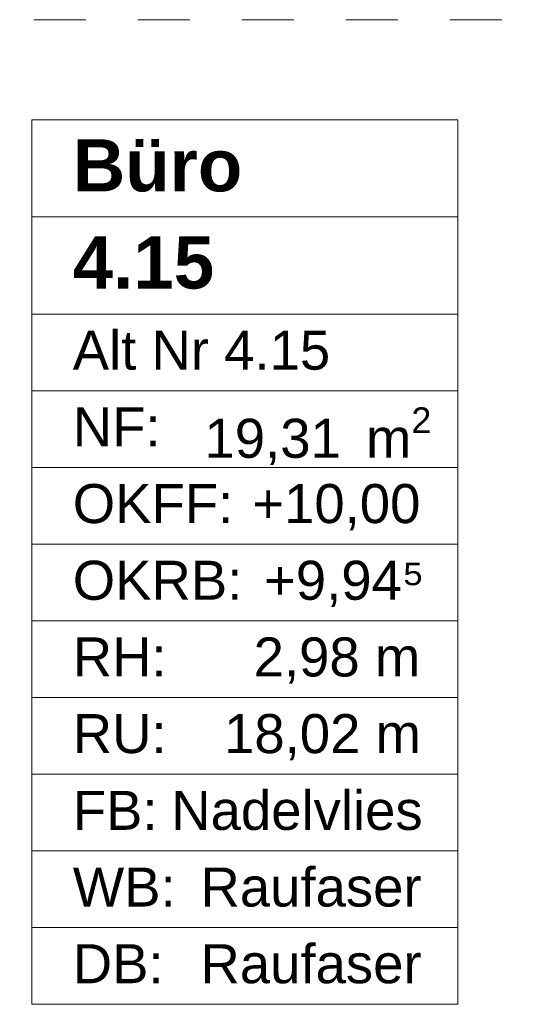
# Model space of a CAD drawing. Header units: metres. Extents: x -3.6 to 90.7, y -11.1 to 18.
# Tile 92 of 256: x 3.1 to 4, y 11.1 to 13. Entities that reach past the tile are written whole.
import ezdxf

# ---------------------------------------------------------------- set-up
doc = ezdxf.new("R2010")
doc.units = ezdxf.units.M
doc.header["$MEASUREMENT"] = 0
doc.linetypes.add('Untersicht', pattern=[0.1, 0.075, -0.025])
doc.layers.add('401 - Zone.Raum_ Raumbegrenzung_ Whg.', color=7, linetype='Continuous')
doc.layers.add('Neubau_653 - Abdeckung.TB Verkofferung', color=7, linetype='Continuous')
doc.styles.add('ERSTELLTER_STIL_1', font='txt')
doc.styles.add('ERSTELLTER_STIL_2', font='txt')

msp = doc.modelspace()

# ---------------------------------------------------------------- linework, layer by layer
at = {"layer": '401 - Zone.Raum_ Raumbegrenzung_ Whg.', "color": 7, "linetype": 'Continuous', "lineweight": 9}
for p, q in [((3.9179, 12.7583), (3.0991, 12.7583)), ((3.0991, 12.7583), (3.0991, 11.0591)), ((3.0991, 12.7583), (3.9179, 12.7583)), ((3.0991, 12.5716), (3.0991, 12.7583)), ((3.9179, 11.0591), (3.9179, 12.7583)), ((3.9179, 12.7583), (3.9179, 12.5716)), ((3.9179, 12.5716), (3.0991, 12.5716)), ((3.0991, 12.5716), (3.9179, 12.5716)), ((3.0991, 12.385), (3.0991, 12.5716)), ((3.9179, 12.5716), (3.9179, 12.385)), ((3.9179, 12.385), (3.0991, 12.385)), ((3.0991, 12.385), (3.9179, 12.385)), ((3.0991, 12.2377), (3.0991, 12.385)), ((3.9179, 12.385), (3.9179, 12.2377)), ((3.9179, 12.2377), (3.0991, 12.2377)), ((3.0991, 12.2377), (3.9179, 12.2377)), ((3.0991, 12.0904), (3.0991, 12.2377)), ((3.9179, 12.2377), (3.9179, 12.0904)), ((3.9179, 12.0904), (3.0991, 12.0904)), ((3.0991, 12.0904), (3.9179, 12.0904)), ((3.0991, 11.9431), (3.0991, 12.0904)), ((3.9179, 12.0904), (3.9179, 11.9431)), ((3.9179, 11.9431), (3.0991, 11.9431)), ((3.0991, 11.9431), (3.9179, 11.9431)), ((3.0991, 11.7958), (3.0991, 11.9431)), ((3.9179, 11.9431), (3.9179, 11.7958)), ((3.9179, 11.7958), (3.0991, 11.7958)), ((3.0991, 11.7958), (3.9179, 11.7958)), ((3.0991, 11.6484), (3.0991, 11.7958)), ((3.9179, 11.7958), (3.9179, 11.6484)), ((3.9179, 11.6484), (3.0991, 11.6484)), ((3.0991, 11.6484), (3.9179, 11.6484)), ((3.0991, 11.5011), (3.0991, 11.6484)), ((3.9179, 11.6484), (3.9179, 11.5011)), ((3.9179, 11.5011), (3.0991, 11.5011)), ((3.0991, 11.5011), (3.9179, 11.5011)), ((3.0991, 11.3538), (3.0991, 11.5011)), ((3.9179, 11.5011), (3.9179, 11.3538)), ((3.9179, 11.3538), (3.0991, 11.3538)), ((3.0991, 11.3538), (3.9179, 11.3538)), ((3.0991, 11.2065), (3.0991, 11.3538)), ((3.9179, 11.3538), (3.9179, 11.2065)), ((3.9179, 11.2065), (3.0991, 11.2065)), ((3.0991, 11.2065), (3.9179, 11.2065)), ((3.0991, 11.0591), (3.0991, 11.2065)), ((3.9179, 11.2065), (3.9179, 11.0591)), ((3.0991, 11.0591), (3.9179, 11.0591)), ((3.9179, 11.0591), (3.0991, 11.0591))]:
    msp.add_line(p, q, dxfattribs=at)
at = {"layer": 'Neubau_653 - Abdeckung.TB Verkofferung', "color": 1, "linetype": 'Untersicht', "lineweight": 9}
msp.add_line((0.7025, 12.9505), (11.24, 12.9505), dxfattribs=at)

# ---------------------------------------------------------------- texts
at = {"layer": '401 - Zone.Raum_ Raumbegrenzung_ Whg.', "color": 7, "lineweight": 9, "attachment_point": 1}
for s, insert, char_height, style in [('\\A1;{\\pqj;\\pt0;\\fArial|b1|i0|c0|p38;}', (3.8394, 12.7435), 0.1, 'ERSTELLTER_STIL_1'), ('\\A1;{\\pqj;\\pt0;\\fArial|b1|i0|c0|p38;Büro}', (3.1776, 12.7207), 0.1, 'ERSTELLTER_STIL_1'), ('\\A1;{\\pqj;\\pt0;\\fArial|b1|i0|c0|p38;}', (3.8394, 12.5569), 0.1, 'ERSTELLTER_STIL_1'), ('\\A1;{\\pql;\\pt0;\\fArial|b1|i0|c0|p38;4.15}', (3.1776, 12.5341), 0.1, 'ERSTELLTER_STIL_1'), ('\\A1;{\\pqj;\\pt0;\\fArial|b0|i0|c0|p38;}', (3.8394, 12.3703), 0.075, 'ERSTELLTER_STIL_2'), ('\\A1;{\\pqj;\\pt0;\\fArial|b0|i0|c0|p38;Alt Nr 4.15}', (3.1776, 12.3532), 0.075, 'ERSTELLTER_STIL_2'), ('\\A1;{\\pqj;\\pt0;\\fArial|b0|i0|c0|p38;NF: }', (3.1776, 12.2058), 0.075, 'ERSTELLTER_STIL_2'), ('\\A1;{\\pql;\\pt0,0.05;\\fArial|b0|i0|c0|p38;19,31\\fArial|b0|i0|c0|p38;\\A1{\\H.66x;\\S^  ;}\\fArial|b0|i0|c0|p38; m\\fArial|b0|i0|c0|p38;\\A1{\\H.66x;\\S2^  ;}}', (3.4308, 12.2058), 0.075, 'ERSTELLTER_STIL_2'), ('\\A1;{\\pqj;\\pt0;\\fArial|b0|i0|c0|p38;OKFF: }', (3.1776, 12.0585), 0.075, 'ERSTELLTER_STIL_2'), ('\\A1;{\\pqj;\\pt0;\\fArial|b0|i0|c0|p38;+10,00}', (3.5226, 12.0585), 0.075, 'ERSTELLTER_STIL_2'), ('\\A1;{\\pqj;\\pt0;\\fArial|b0|i0|c0|p38;+9,94⁵}', (3.5452, 11.9112), 0.075, 'ERSTELLTER_STIL_2'), ('\\A1;{\\pqj;\\pt0;\\fArial|b0|i0|c0|p38;OKRB: }', (3.1776, 11.9112), 0.075, 'ERSTELLTER_STIL_2'), ('\\A1;{\\pqj;\\pt0;\\fArial|b0|i0|c0|p38;2,98 m}', (3.5253, 11.7639), 0.075, 'ERSTELLTER_STIL_2'), ('\\A1;{\\pqj;\\pt0;\\fArial|b0|i0|c0|p38;RH: }', (3.1776, 11.7639), 0.075, 'ERSTELLTER_STIL_2'), ('\\A1;{\\pqj;\\pt0;\\fArial|b0|i0|c0|p38;RU: }', (3.1776, 11.6166), 0.075, 'ERSTELLTER_STIL_2'), ('\\A1;{\\pqj;\\pt0;\\fArial|b0|i0|c0|p38;18,02 m}', (3.4684, 11.6166), 0.075, 'ERSTELLTER_STIL_2'), ('\\A1;{\\pqj;\\pt0;\\fArial|b0|i0|c0|p38;FB: }', (3.1776, 11.4692), 0.075, 'ERSTELLTER_STIL_2'), ('\\A1;{\\pqj;\\pt0;\\fArial|b0|i0|c0|p38;Nadelvlies}', (3.3669, 11.4692), 0.075, 'ERSTELLTER_STIL_2'), ('\\A1;{\\pqj;\\pt0;\\fArial|b0|i0|c0|p38;Raufaser}', (3.4231, 11.3219), 0.075, 'ERSTELLTER_STIL_2'), ('\\A1;{\\pqj;\\pt0;\\fArial|b0|i0|c0|p38;WB: }', (3.1776, 11.3219), 0.075, 'ERSTELLTER_STIL_2'), ('\\A1;{\\pqj;\\pt0;\\fArial|b0|i0|c0|p38;Raufaser}', (3.4231, 11.1746), 0.075, 'ERSTELLTER_STIL_2'), ('\\A1;{\\pqj;\\pt0;\\fArial|b0|i0|c0|p38;DB: }', (3.1776, 11.1746), 0.075, 'ERSTELLTER_STIL_2')]:
    msp.add_mtext(s, dxfattribs=dict(at, insert=insert, char_height=char_height, style=style))

doc.saveas('drawing.dxf')
